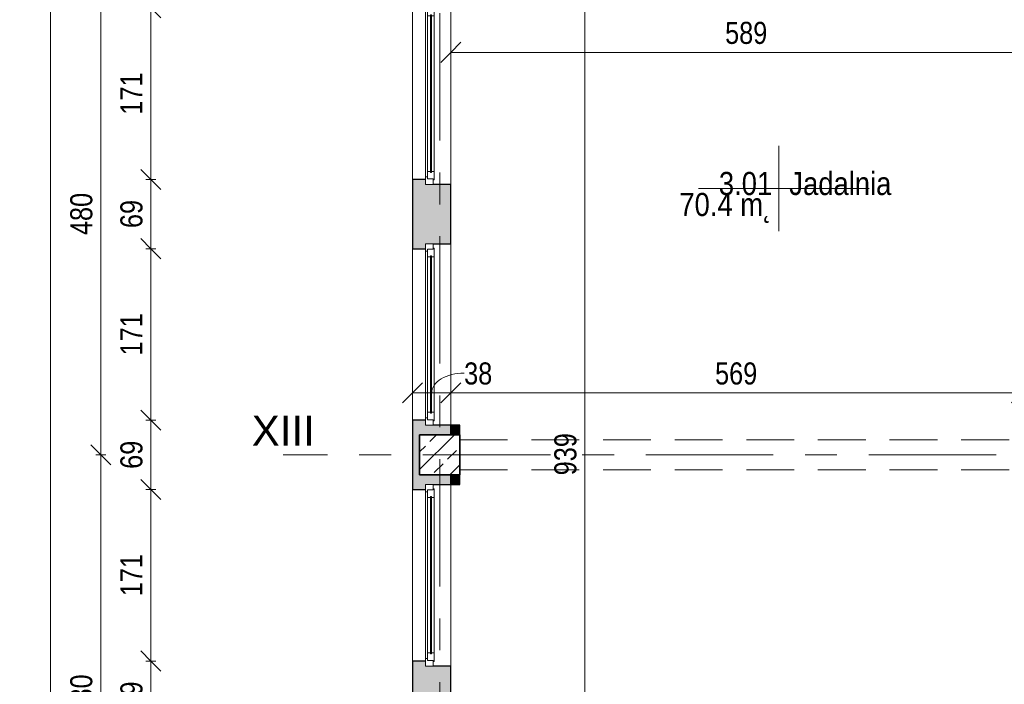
# Model space of a CAD drawing. Header units: centimetres. Extents: x -1737 to 22393, y -8842 to 3760.
# Tile 2 of 44: x -1631 to -650, y 660 to 1322. Entities that reach past the tile are written whole.
import ezdxf

# ---------------------------------------------------------------- set-up
doc = ezdxf.new("R2010")
doc.units = ezdxf.units.CM
doc.linetypes.add('Oś', pattern=[222.25, 127, -31.75, 31.75, -31.75])
doc.linetypes.add('Ukryte', pattern=[71.438, 47.625, -23.813])
for name, color, linetype, lineweight in [('A-ANNO-DIMS', 211, 'Continuous', 13), ('A-ANNO-DIMS-100', 211, 'Continuous', 13), ('A-AREA-IDEN', 2, 'Continuous', 13), ('A-DETL-HDLN', 90, 'Ukryte', 9), ('A-GLAZ', 151, 'Continuous', 13), ('A-WALL', 113, 'Continuous', 13), ('S-COLS', 52, 'Continuous', 9), ('S-GRID', 1, 'Continuous', 13), ('S-GRID-IDEN', 1, 'Continuous', 13)]:
    doc.layers.add(name, color=color, linetype=linetype, lineweight=lineweight)
doc.styles.add('Arial Narrow_1', font='ARIALN.TTF', dxfattribs={"height": 22})
doc.styles.add('Arial_1', font='arial.ttf', dxfattribs={"height": 30})
doc.styles.add('Arial_3', font='arial.ttf', dxfattribs={"width": 0.85, "height": 23})
doc.dimstyles.new('Diagonal_1_100__0_1_', dxfattribs={"dimscale": 30.48, "dimtxt": 22.515481, "dimasz": 0.656168, "dimexe": 0.164042, "dimexo": 0.0625, "dimgap": 0.065617, "dimtad": 1, "dimdec": 1, "dimrnd": 0.1, "dimdsep": 46, "dimtxsty": 'Arial Narrow_1', "dimblk1": 'OBLIQUE', "dimblk2": 'OBLIQUE', "dimsah": 1, "dimcen": 0.09, "dimazin": 0, "dimtfac": 1, "dimtdec": 4, "dimtix": 1, "dimtmove": 0, "dimatfit": 3, "dimfxl": 0.164042, "dimfxlon": 1, "dimtvp": 1, "dimtolj": 1, "dimtzin": 0, "dimarcsym": 2})
doc.dimstyles.new('Diagonal_1_100__0_1__1', dxfattribs={"dimscale": 30.48, "dimtxt": 22.515481, "dimasz": 0.656168, "dimexe": 0.164042, "dimexo": 0.0625, "dimgap": 0.065617, "dimtad": 1, "dimdec": 1, "dimrnd": 0.1, "dimdsep": 46, "dimtxsty": 'Arial Narrow_1', "dimblk1": 'OBLIQUE', "dimblk2": 'OBLIQUE', "dimsah": 1, "dimcen": 0.09, "dimazin": 0, "dimtfac": 1, "dimtdec": 4, "dimtix": 1, "dimtmove": 1, "dimatfit": 3, "dimfxl": 0.164042, "dimfxlon": 1, "dimtvp": 1, "dimtolj": 1, "dimtzin": 0, "dimarcsym": 2})

# ---------------------------------------------------------------- blocks, each defined once
blk = doc.blocks.new('M_Concrete-Square-Column - 400 x 400mm-V5-3_piętro I __3_90 m_ - stan istniejący')
at = {"layer": 'S-COLS'}
h = blk.add_hatch(dxfattribs=at)
h.set_pattern_fill('FP_6', color=256, style=0, pattern_type=2)
h.set_pattern_definition([(45, (1212.623, -888.326), (-17.67767, 17.67767), []), (45, (1230.3, -888.326), (-17.67767, 17.67767), [12.5, -6.25])])
h.paths.add_polyline_path([(-20, -20), (20, -20), (20, 20), (-20, 20)], flags=0)
at = {"layer": 'S-COLS', "lineweight": 35}
for p, q in [((20, 20), (-20, 20)), ((-20, 20), (-20, -20)), ((20, -20), (20, 20)), ((-20, -20), (20, -20))]:
    blk.add_line(p, q, dxfattribs=at)
blk = doc.blocks.new('Okno - automatyczna etykieta - 181x181 _nietypowy podział_-2208595-3_piętro I __3_90 m_ - stan istniejący')
at = {"layer": 'A-GLAZ'}
for p, q in [((-90.5, 1.5), (-85, 1.5)), ((-90.5, -6), (-90.5, 1.5)), ((-86, 2.5), (-77.5, 2.5)), ((-86, 1.5), (-86, 2.5)), ((-85, 1.5), (-86, 1.5)), ((-85, -4), (-85, 1.5)), ((-85, 1.5), (-85, -4)), ((-77.5, 2.5), (-77.5, -0.25)), ((77.5, 2.5), (-77.5, 2.5)), ((77.5, 2.5), (86, 2.5)), ((77.5, -0.25), (77.5, 2.5)), ((85, 1.5), (85, -4)), ((86, 1.5), (85, 1.5)), ((85, 1.5), (90.5, 1.5)), ((85, -4), (85, 1.5)), ((86, 2.5), (86, 1.5)), ((90.5, 1.5), (90.5, -6)), ((-83, -6), (-90.5, -6)), ((-90.5, -6), (90.5, -6)), ((-77.5, -4), (-85, -4)), ((-85, -4), (-83, -4)), ((-83, -4), (-83, -6)), ((83, -6), (-83, -6)), ((-78.5, -1.25), (-78.5, -0.25)), ((-78.5, -0.25), (78.5, -0.25)), ((-78.5, -0.25), (-78.5, -1.25)), ((-77.5, -0.25), (-78.5, -0.25)), ((78.5, -1.25), (-78.5, -1.25)), ((-78.5, -1.25), (-77.5, -1.25)), ((-77.5, -1.25), (-77.5, -4)), ((77.5, -4), (-77.5, -4)), ((78.5, -0.25), (77.5, -0.25)), ((77.5, -1.25), (78.5, -1.25)), ((77.5, -4), (77.5, -1.25)), ((85, -4), (77.5, -4)), ((78.5, -0.25), (78.5, -1.25)), ((78.5, -1.25), (78.5, -0.25)), ((83, -4), (85, -4)), ((83, -6), (83, -4)), ((90.5, -6), (83, -6))]:
    blk.add_line(p, q, dxfattribs=at)
blk = doc.blocks.new('Okno - automatyczna etykieta - 181x181 _nietypowy podział_-2208597-3_piętro I __3_90 m_ - stan istniejący')
at = {"layer": 'A-GLAZ'}
for p, q in [((-83, 6), (-90.5, 6)), ((-90.5, 6), (-90.5, -1.5)), ((-90.5, 6), (90.5, 6)), ((-77.5, 4), (-85, 4)), ((-85, 4), (-85, -1.5)), ((-85, -1.5), (-85, 4)), ((-85, 4), (-83, 4)), ((-83, 4), (-83, 6)), ((83, 6), (-83, 6)), ((78.5, 1.25), (-78.5, 1.25)), ((-78.5, 1.25), (-78.5, 0.25)), ((-78.5, 0.25), (-78.5, 1.25)), ((-78.5, 1.25), (-77.5, 1.25)), ((-78.5, 0.25), (78.5, 0.25)), ((-77.5, 0.25), (-78.5, 0.25)), ((-77.5, 1.25), (-77.5, 4)), ((77.5, 4), (-77.5, 4)), ((-77.5, -2.5), (-77.5, 0.25)), ((85, 4), (77.5, 4)), ((77.5, 4), (77.5, 1.25)), ((77.5, 1.25), (78.5, 1.25)), ((77.5, 0.25), (77.5, -2.5)), ((78.5, 0.25), (77.5, 0.25)), ((78.5, 0.25), (78.5, 1.25)), ((78.5, 1.25), (78.5, 0.25)), ((90.5, 6), (83, 6)), ((83, 6), (83, 4)), ((83, 4), (85, 4)), ((85, -1.5), (85, 4)), ((85, 4), (85, -1.5)), ((90.5, -1.5), (90.5, 6)), ((-90.5, -1.5), (-85, -1.5)), ((-85, -1.5), (-86, -1.5)), ((-86, -1.5), (-86, -2.5)), ((-86, -2.5), (-77.5, -2.5)), ((77.5, -2.5), (-77.5, -2.5)), ((77.5, -2.5), (86, -2.5)), ((86, -1.5), (85, -1.5)), ((85, -1.5), (90.5, -1.5)), ((86, -2.5), (86, -1.5))]:
    blk.add_line(p, q, dxfattribs=at)
blk = doc.blocks.new('DIMBLOCK2-3_piętro I __3_90 m_ - stan istniejący')
at = {"layer": 'A-ANNO-DIMS-100'}
for p, q in [((-1550.57, 888.33), (-1560.57, 898.33)), ((-1545.57, 888.33), (-1555.57, 888.33)), ((-1550.57, 408.33), (-1550.57, 888.33)), ((-1550.57, 888.33), (-1540.57, 878.33)), ((-1550.57, 888.33), (-1545.57, 888.33)), ((-1550.57, 408.33), (-1560.57, 418.33)), ((-1545.57, 408.33), (-1555.57, 408.33)), ((-1550.57, 408.33), (-1540.57, 398.33)), ((-1550.57, 408.33), (-1545.57, 408.33))]:
    blk.add_line(p, q, dxfattribs=at)
at = {"layer": 'A-ANNO-DIMS-100', "color": 0, "insert": (-1581, 627.42), "char_height": 22, "width": 50.1774, "attachment_point": 1, "rotation": 90, "line_spacing_factor": 0.974696, "style": 'Arial Narrow_1'}
blk.add_mtext('480', dxfattribs=at)
blk = doc.blocks.new('_Oblique')
at = {"color": 0, "linetype": 'ByBlock', "lineweight": -2}
blk.add_line((-0.5, -0.5), (0.5, 0.5), dxfattribs=at)
blk = doc.blocks.new('DIMBLOCK3-3_piętro I __3_90 m_ - stan istniejący')
at = {"layer": 'A-ANNO-DIMS-100'}
for p, q in [((-1550.57, 1368.33), (-1560.57, 1378.33)), ((-1545.57, 1368.33), (-1555.57, 1368.33)), ((-1550.57, 888.33), (-1550.57, 1368.33)), ((-1550.57, 1368.33), (-1540.57, 1358.33)), ((-1550.57, 1368.33), (-1545.57, 1368.33)), ((-1550.57, 888.33), (-1560.57, 898.33)), ((-1545.57, 888.33), (-1555.57, 888.33)), ((-1550.57, 888.33), (-1540.57, 878.33)), ((-1550.57, 888.33), (-1545.57, 888.33))]:
    blk.add_line(p, q, dxfattribs=at)
at = {"layer": 'A-ANNO-DIMS-100', "color": 0, "insert": (-1581, 1107.42), "char_height": 22, "width": 50.1774, "attachment_point": 1, "rotation": 90, "line_spacing_factor": 0.974696, "style": 'Arial Narrow_1'}
blk.add_mtext('480', dxfattribs=at)
blk = doc.blocks.new('DIMBLOCK12-3_piętro I __3_90 m_ - stan istniejący')
at = {"layer": 'A-ANNO-DIMS-100'}
for p, q in [((-1600.57, 2338.33), (-1610.57, 2348.33)), ((-1595.57, 2338.33), (-1605.57, 2338.33)), ((-1600.57, 381.33), (-1600.57, 2338.33)), ((-1600.57, 2338.33), (-1590.57, 2328.33)), ((-1600.57, 2338.33), (-1595.57, 2338.33)), ((-1600.57, 381.33), (-1610.57, 391.33)), ((-1595.57, 381.33), (-1605.57, 381.33)), ((-1600.57, 381.33), (-1590.57, 371.33)), ((-1600.57, 381.33), (-1595.57, 381.33))]:
    blk.add_line(p, q, dxfattribs=at)
at = {"layer": 'A-ANNO-DIMS-100', "color": 0, "insert": (-1631, 1331.95), "char_height": 22, "width": 66.9031, "attachment_point": 1, "rotation": 90, "line_spacing_factor": 0.974696, "style": 'Arial Narrow_1'}
blk.add_mtext('1957', dxfattribs=at)
blk = doc.blocks.new('DIMBLOCK41-3_piętro I __3_90 m_ - stan istniejący')
at = {"layer": 'A-ANNO-DIMS-100'}
for p, q in [((-1239.62, 950.03), (-1229.62, 960.03)), ((-1239.62, 955.03), (-1239.62, 945.03)), ((-1239.62, 950.03), (-1239.62, 955.03)), ((-1201.62, 950.03), (-1191.62, 960.03)), ((-1201.62, 955.03), (-1201.62, 945.03)), ((-1201.62, 950.03), (-1201.62, 955.03)), ((-1239.62, 950.03), (-1249.62, 940.03)), ((-1239.62, 950.03), (-1201.62, 950.03)), ((-1201.62, 950.03), (-1211.62, 940.03))]:
    blk.add_line(p, q, dxfattribs=at)
blk.add_ellipse((-1188.24, 950.03), major_axis=(32.38, 0), ratio=0.613546, start_param=1.570796, end_param=3.141593, dxfattribs=at)
at = {"layer": 'A-ANNO-DIMS-100', "color": 0, "insert": (-1188.24, 980.46), "char_height": 22, "width": 33.4516, "attachment_point": 1, "line_spacing_factor": 0.974696, "style": 'Arial Narrow_1'}
blk.add_mtext('38', dxfattribs=at)
blk = doc.blocks.new('DIMBLOCK42-3_piętro I __3_90 m_ - stan istniejący')
at = {"layer": 'A-ANNO-DIMS-100'}
for p, q in [((-1201.62, 950.03), (-1191.62, 960.03)), ((-1201.62, 955.03), (-1201.62, 945.03)), ((-1201.62, 950.03), (-1201.62, 955.03)), ((-632.62, 950.03), (-622.62, 960.03)), ((-632.62, 945.03), (-632.62, 955.03)), ((-1201.62, 950.03), (-1211.62, 940.03)), ((-1201.62, 950.03), (-632.62, 950.03)), ((-632.62, 950.03), (-642.62, 940.03)), ((-632.62, 950.03), (-632.62, 945.03))]:
    blk.add_line(p, q, dxfattribs=at)
at = {"layer": 'A-ANNO-DIMS-100', "color": 0, "insert": (-938.03, 980.46), "char_height": 22, "width": 50.1774, "attachment_point": 1, "line_spacing_factor": 0.974696, "style": 'Arial Narrow_1'}
blk.add_mtext('569', dxfattribs=at)
blk = doc.blocks.new('DIMBLOCK57-3_piętro I __3_90 m_ - stan istniejący')
at = {"layer": 'A-ANNO-DIMS-100'}
for p, q in [((-1201.62, 1289.53), (-1191.62, 1299.53)), ((-612.62, 1289.53), (-602.62, 1299.53)), ((-1201.62, 1289.53), (-1211.62, 1279.53)), ((-1201.62, 1294.53), (-1201.62, 1284.53)), ((-1201.62, 1289.53), (-1201.62, 1294.53)), ((-1201.62, 1289.53), (-612.62, 1289.53)), ((-612.62, 1289.53), (-622.62, 1279.53)), ((-612.62, 1294.53), (-612.62, 1284.53)), ((-612.62, 1289.53), (-612.62, 1294.53))]:
    blk.add_line(p, q, dxfattribs=at)
at = {"layer": 'A-ANNO-DIMS-100', "color": 0, "insert": (-928.03, 1319.96), "char_height": 22, "width": 50.1774, "attachment_point": 1, "line_spacing_factor": 0.974696, "style": 'Arial Narrow_1'}
blk.add_mtext('589', dxfattribs=at)
blk = doc.blocks.new('DIMBLOCK147-3_piętro I __3_90 m_ - stan istniejący')
at = {"layer": 'A-ANNO-DIMS-100'}
for p, q in [((-1500.57, 682.83), (-1510.57, 692.83)), ((-1495.57, 682.83), (-1505.57, 682.83)), ((-1500.57, 613.83), (-1500.57, 682.83)), ((-1500.57, 682.83), (-1490.57, 672.83)), ((-1500.57, 682.83), (-1495.57, 682.83)), ((-1500.57, 613.83), (-1510.57, 623.83)), ((-1495.57, 613.83), (-1505.57, 613.83)), ((-1500.57, 613.83), (-1490.57, 603.83)), ((-1500.57, 613.83), (-1495.57, 613.83))]:
    blk.add_line(p, q, dxfattribs=at)
at = {"layer": 'A-ANNO-DIMS-100', "color": 0, "insert": (-1531, 634.39), "char_height": 22, "width": 33.4516, "attachment_point": 1, "rotation": 90, "line_spacing_factor": 0.974696, "style": 'Arial Narrow_1'}
blk.add_mtext('69', dxfattribs=at)
blk = doc.blocks.new('DIMBLOCK148-3_piętro I __3_90 m_ - stan istniejący')
at = {"layer": 'A-ANNO-DIMS-100'}
for p, q in [((-1500.57, 853.83), (-1510.57, 863.83)), ((-1495.57, 853.83), (-1505.57, 853.83)), ((-1500.57, 682.83), (-1500.57, 853.83)), ((-1500.57, 853.83), (-1490.57, 843.83)), ((-1500.57, 853.83), (-1495.57, 853.83)), ((-1500.57, 682.83), (-1510.57, 692.83)), ((-1495.57, 682.83), (-1505.57, 682.83)), ((-1500.57, 682.83), (-1490.57, 672.83)), ((-1500.57, 682.83), (-1495.57, 682.83))]:
    blk.add_line(p, q, dxfattribs=at)
at = {"layer": 'A-ANNO-DIMS-100', "color": 0, "insert": (-1531, 747.42), "char_height": 22, "width": 50.1774, "attachment_point": 1, "rotation": 90, "line_spacing_factor": 0.974696, "style": 'Arial Narrow_1'}
blk.add_mtext('171', dxfattribs=at)
blk = doc.blocks.new('DIMBLOCK149-3_piętro I __3_90 m_ - stan istniejący')
at = {"layer": 'A-ANNO-DIMS-100'}
for p, q in [((-1500.57, 922.83), (-1510.57, 932.83)), ((-1495.57, 922.83), (-1505.57, 922.83)), ((-1500.57, 853.83), (-1500.57, 922.83)), ((-1500.57, 922.83), (-1490.57, 912.83)), ((-1500.57, 922.83), (-1495.57, 922.83)), ((-1500.57, 853.83), (-1510.57, 863.83)), ((-1495.57, 853.83), (-1505.57, 853.83)), ((-1500.57, 853.83), (-1490.57, 843.83)), ((-1500.57, 853.83), (-1495.57, 853.83))]:
    blk.add_line(p, q, dxfattribs=at)
at = {"layer": 'A-ANNO-DIMS-100', "color": 0, "insert": (-1531, 874.39), "char_height": 22, "width": 33.4516, "attachment_point": 1, "rotation": 90, "line_spacing_factor": 0.974696, "style": 'Arial Narrow_1'}
blk.add_mtext('69', dxfattribs=at)
blk = doc.blocks.new('DIMBLOCK150-3_piętro I __3_90 m_ - stan istniejący')
at = {"layer": 'A-ANNO-DIMS-100'}
for p, q in [((-1500.57, 1093.83), (-1510.57, 1103.83)), ((-1495.57, 1093.83), (-1505.57, 1093.83)), ((-1500.57, 922.83), (-1500.57, 1093.83)), ((-1500.57, 1093.83), (-1490.57, 1083.83)), ((-1500.57, 1093.83), (-1495.57, 1093.83)), ((-1500.57, 922.83), (-1510.57, 932.83)), ((-1495.57, 922.83), (-1505.57, 922.83)), ((-1500.57, 922.83), (-1490.57, 912.83)), ((-1500.57, 922.83), (-1495.57, 922.83))]:
    blk.add_line(p, q, dxfattribs=at)
at = {"layer": 'A-ANNO-DIMS-100', "color": 0, "insert": (-1531, 987.42), "char_height": 22, "width": 50.1774, "attachment_point": 1, "rotation": 90, "line_spacing_factor": 0.974696, "style": 'Arial Narrow_1'}
blk.add_mtext('171', dxfattribs=at)
blk = doc.blocks.new('DIMBLOCK151-3_piętro I __3_90 m_ - stan istniejący')
at = {"layer": 'A-ANNO-DIMS-100'}
for p, q in [((-1500.57, 1162.83), (-1510.57, 1172.83)), ((-1495.57, 1162.83), (-1505.57, 1162.83)), ((-1500.57, 1093.83), (-1500.57, 1162.83)), ((-1500.57, 1162.83), (-1490.57, 1152.83)), ((-1500.57, 1162.83), (-1495.57, 1162.83)), ((-1500.57, 1093.83), (-1510.57, 1103.83)), ((-1495.57, 1093.83), (-1505.57, 1093.83)), ((-1500.57, 1093.83), (-1490.57, 1083.83)), ((-1500.57, 1093.83), (-1495.57, 1093.83))]:
    blk.add_line(p, q, dxfattribs=at)
at = {"layer": 'A-ANNO-DIMS-100', "color": 0, "insert": (-1531, 1114.39), "char_height": 22, "width": 33.4516, "attachment_point": 1, "rotation": 90, "line_spacing_factor": 0.974696, "style": 'Arial Narrow_1'}
blk.add_mtext('69', dxfattribs=at)
blk = doc.blocks.new('DIMBLOCK152-3_piętro I __3_90 m_ - stan istniejący')
at = {"layer": 'A-ANNO-DIMS-100'}
for p, q in [((-1500.57, 1333.83), (-1510.57, 1343.83)), ((-1495.57, 1333.83), (-1505.57, 1333.83)), ((-1500.57, 1162.83), (-1500.57, 1333.83)), ((-1500.57, 1333.83), (-1490.57, 1323.83)), ((-1500.57, 1333.83), (-1495.57, 1333.83)), ((-1500.57, 1162.83), (-1510.57, 1172.83)), ((-1495.57, 1162.83), (-1505.57, 1162.83)), ((-1500.57, 1162.83), (-1490.57, 1152.83)), ((-1500.57, 1162.83), (-1495.57, 1162.83))]:
    blk.add_line(p, q, dxfattribs=at)
at = {"layer": 'A-ANNO-DIMS-100', "color": 0, "insert": (-1531, 1227.42), "char_height": 22, "width": 50.1774, "attachment_point": 1, "rotation": 90, "line_spacing_factor": 0.974696, "style": 'Arial Narrow_1'}
blk.add_mtext('171', dxfattribs=at)
blk = doc.blocks.new('DIMBLOCK171-3_piętro I __3_90 m_ - stan istniejący')
at = {"layer": 'A-ANNO-DIMS-100'}
for p, q in [((-1067.89, 1358.33), (-1077.89, 1368.33)), ((-1072.89, 1358.33), (-1062.89, 1358.33)), ((-1067.89, 1358.33), (-1072.89, 1358.33)), ((-1067.89, 419.33), (-1067.89, 1358.33)), ((-1067.89, 1358.33), (-1057.89, 1348.33)), ((-1067.89, 419.33), (-1077.89, 429.33)), ((-1072.89, 419.33), (-1062.89, 419.33)), ((-1067.89, 419.33), (-1072.89, 419.33)), ((-1067.89, 419.33), (-1057.89, 409.33))]:
    blk.add_line(p, q, dxfattribs=at)
at = {"layer": 'A-ANNO-DIMS-100', "color": 0, "insert": (-1098.32, 867.92), "char_height": 22, "width": 50.1774, "attachment_point": 1, "rotation": 90, "line_spacing_factor": 0.974696, "style": 'Arial Narrow_1'}
blk.add_mtext('939', dxfattribs=at)
blk = doc.blocks.new('METKA_POMIESZCZENIA2 - Rozbudowana - bez ramki-2396678-3_piętro I __3_90 m_ - stan istniejący')
at = {"layer": 'A-AREA-IDEN'}
for p, q in [((0, 0.425), (0, 0)), ((0.0976, 0), (-0.8, 0)), ((-0.8, 0), (0.9, 0)), ((0, 0), (0, -0.425))]:
    blk.add_line(p, q, dxfattribs=at)

msp = doc.modelspace()

# ---------------------------------------------------------------- hatches: boundary and pattern name
at = {"layer": 'A-WALL'}
h = msp.add_hatch(color=9, dxfattribs=at)
h.paths.add_polyline_path([(-1232.62, 381.33), (-1201.62, 381.33), (-1201.62, 388.33), (-1232.62, 388.33), (-1232.62, 428.33), (-1201.62, 428.33), (-1201.62, 437.83), (-1226.62, 437.83), (-1226.62, 442.83), (-1239.62, 442.83), (-1239.62, 381.33)], flags=0)
h.paths.add_polyline_path([(-1239.62, 613.83), (-1226.62, 613.83), (-1226.62, 618.83), (-1201.62, 618.83), (-1201.62, 677.83), (-1226.62, 677.83), (-1226.62, 682.83), (-1239.62, 682.83), (-1239.62, 618.83)], flags=0)
h.paths.add_polyline_path([(-1239.62, 853.83), (-1226.62, 853.83), (-1226.62, 858.83), (-1201.62, 858.83), (-1201.62, 868.33), (-1232.62, 868.33), (-1232.62, 908.33), (-1201.62, 908.33), (-1201.62, 917.83), (-1226.62, 917.83), (-1226.62, 922.83), (-1239.62, 922.83)], flags=0)
h.paths.add_polyline_path([(-1226.62, 1093.83), (-1226.62, 1098.83), (-1201.62, 1098.83), (-1201.62, 1157.83), (-1226.62, 1157.83), (-1226.62, 1162.83), (-1239.62, 1162.83), (-1239.62, 1093.83)], flags=0)
h.paths.add_polyline_path([(-1226.62, 1333.83), (-1226.62, 1338.83), (-1201.62, 1338.83), (-1201.62, 1348.33), (-1232.62, 1348.33), (-1232.62, 1383.33), (-1239.62, 1383.33), (-1239.62, 1333.83)], flags=0)
for points in [[(-1201.62, 908.33), (-1192.62, 908.33), (-1192.62, 917.83), (-1201.62, 917.83)], [(-1201.62, 858.83), (-1192.62, 858.83), (-1192.62, 868.33), (-1201.62, 868.33)]]:
    msp.add_hatch(color=9, dxfattribs=at).paths.add_polyline_path(points, flags=0)

# ---------------------------------------------------------------- linework, layer by layer
at = {"layer": 'A-DETL-HDLN'}
for p, q in [((-1192.62, 903.33), (1167.38, 903.33)), ((-1192.62, 903.33), (1167.38, 903.33)), ((-1192.62, 873.33), (1167.38, 873.33)), ((-1192.62, 873.33), (1167.38, 873.33))]:
    msp.add_line(p, q, dxfattribs=at)
at = {"layer": 'A-WALL'}
for p, q in [((-1201.62, 1338.83), (-1201.62, 1157.83)), ((-1239.62, 1162.83), (-1239.62, 1333.83)), ((-1239.62, 922.83), (-1239.62, 1093.83)), ((-1201.62, 1098.83), (-1201.62, 917.83)), ((-1201.62, 858.83), (-1201.62, 677.83)), ((-1239.62, 682.83), (-1239.62, 853.83))]:
    msp.add_line(p, q, dxfattribs=at)
at = {"layer": 'A-WALL', "color": 7, "lineweight": 25}
for p, q in [((-1226.62, 1162.83), (-1239.62, 1162.83)), ((-1239.62, 1162.83), (-1239.62, 1093.83)), ((-1201.62, 1157.83), (-1219.12, 1157.83)), ((-1201.62, 1098.83), (-1201.62, 1157.83)), ((-1239.62, 1093.83), (-1226.62, 1093.83)), ((-1219.12, 1098.83), (-1201.62, 1098.83)), ((-1226.62, 922.83), (-1239.62, 922.83)), ((-1239.62, 922.83), (-1239.62, 853.83)), ((-1192.62, 917.83), (-1219.12, 917.83)), ((-1201.62, 908.33), (-1201.62, 917.83)), ((-1192.62, 908.33), (-1192.62, 917.83)), ((-1201.62, 858.83), (-1201.62, 868.33)), ((-1192.62, 858.83), (-1192.62, 868.33)), ((-1219.12, 858.83), (-1192.62, 858.83)), ((-1239.62, 853.83), (-1226.62, 853.83)), ((-1226.62, 682.83), (-1239.62, 682.83)), ((-1239.62, 682.83), (-1239.62, 613.83)), ((-1201.62, 677.83), (-1219.12, 677.83)), ((-1201.62, 618.83), (-1201.62, 677.83))]:
    msp.add_line(p, q, dxfattribs=at)
at = {"layer": 'S-GRID', "linetype": 'Oś'}
for p, q in [((-1212.62, 2884.27), (-1212.62, 27.13)), ((1342.46, 888.33), (-1368.76, 888.33))]:
    msp.add_line(p, q, dxfattribs=at)

# ---------------------------------------------------------------- block references
at = {"layer": 'A-AREA-IDEN', "xscale": 99.99999999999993, "yscale": 99.99999999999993, "zscale": 99.99999999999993}
msp.add_blockref('METKA_POMIESZCZENIA2 - Rozbudowana - bez ramki-2396678-3_piętro I __3_90 m_ - stan istniejący', (-874.44, 1153.77), dxfattribs=at)
at = {"layer": 'A-GLAZ'}
for name, p, rotation in [('Okno - automatyczna etykieta - 181x181 _nietypowy podział_-2208595-3_piętro I __3_90 m_ - stan istniejący', (-1220.62, 1248.33), 270.0000000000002), ('Okno - automatyczna etykieta - 181x181 _nietypowy podział_-2208595-3_piętro I __3_90 m_ - stan istniejący', (-1220.62, 1008.33), 270.0000000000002), ('Okno - automatyczna etykieta - 181x181 _nietypowy podział_-2208597-3_piętro I __3_90 m_ - stan istniejący', (-1220.62, 768.33), 90.00000000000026)]:
    msp.add_blockref(name, p, dxfattribs=dict(at, rotation=rotation))
at = {"layer": 'S-COLS'}
msp.add_blockref('M_Concrete-Square-Column - 400 x 400mm-V5-3_piętro I __3_90 m_ - stan istniejący', (-1212.62, 888.33), dxfattribs=at)

# ---------------------------------------------------------------- texts
at = {"layer": 'A-AREA-IDEN', "char_height": 23, "line_spacing_factor": 0.936439, "style": 'Arial_3'}
for s, insert, width, attachment_point in [('\\pxqr,t3.69565,7.3913,11.08696,14.78261,18.47826,22.17391,25.86957,29.56522,33.26087,36.95652,40.65217,44.34783,48.04348,51.73913,55.43478,59.13043,62.82609,66.52174,70.21739,73.91304,77.6087,81.30435,85,88.69565,92.3913,96.08696,99.78261,103.47826,107.17391,110.86957,114.56522,118.26087;{3.01}', (-881.1, 1146.99), 52.87, 9), ('\\pxt3.69565,7.3913,11.08696,14.78261,18.47826,22.17391,25.86957,29.56522,33.26087,36.95652,40.65217,44.34783,48.04348,51.73913,55.43478,59.13043,62.82609,66.52174,70.21739,73.91304,77.6087,81.30435,85,88.69565,92.3913,96.08696,99.78261,103.47826,107.17391,110.86957,114.56522,118.26087;{Jadalnia}', (-864.01, 1146.99), 101.235, 7), ('\\pxqr,t3.69565,7.3913,11.08696,14.78261,18.47826,22.17391,25.86957,29.56522,33.26087,36.95652,40.65217,44.34783,48.04348,51.73913,55.43478,59.13043,62.82609,66.52174,70.21739,73.91304,77.6087,81.30435,85,88.69565,92.3913,96.08696,99.78261,103.47826,107.17391,110.86957,114.56522,118.26087;{70.4 m˛}', (-881.1, 1149.38), 91.63, 3)]:
    msp.add_mtext(s, dxfattribs=dict(at, insert=insert, width=width, attachment_point=attachment_point))
at = {"layer": 'S-GRID-IDEN', "insert": (-1368.59, 912.39), "char_height": 30, "width": 63.5, "attachment_point": 5, "line_spacing_factor": 0.936439, "style": 'Arial_1'}
msp.add_mtext('\\pxqc,t4.23333,8.46667,12.7,16.93333,21.16667,25.4,29.63333,33.86667,38.1,42.33333,46.56667,50.8,55.03333,59.26667,63.5,67.73333,71.96667,76.2,80.43333,84.66667,88.9,93.13333,97.36667,101.6,105.83333,110.06667,114.3,118.53333,122.76667,127,131.23333,135.46667;{XIII}', dxfattribs=at)

# ---------------------------------------------------------------- dimensions: what is measured, and where the dimension line sits
at = {"layer": 'A-ANNO-DIMS'}
for base, p1, p2, angle, override, picture, middle in [((-1600.57, 2338.33), (-1595.57, 381.33), (-1595.57, 2338.33), 90, {"dimpost": '<>', "dimfxl": 1957}, 'DIMBLOCK12-3_piętro I __3_90 m_ - stan istniejący', (-1613.8, 1359.83)), ((-1550.57, 1368.33), (-1545.57, 888.33), (-1545.57, 1368.33), 90, {"dimpost": '<>', "dimfxl": 480}, 'DIMBLOCK3-3_piętro I __3_90 m_ - stan istniejący', (-1563.8, 1128.33)), ((-1067.89, 1358.33), (-1072.89, 419.33), (-1072.89, 1358.33), 90, {"dimpost": '<>', "dimfxl": 939}, 'DIMBLOCK171-3_piętro I __3_90 m_ - stan istniejący', (-1081.12, 888.83)), ((-1500.57, 1333.83), (-1495.57, 1162.83), (-1495.57, 1333.83), 90, {"dimpost": '<>', "dimfxl": 171}, 'DIMBLOCK152-3_piętro I __3_90 m_ - stan istniejący', (-1513.61, 1248.33)), ((-612.62, 1289.53), (-1201.62, 1294.53), (-612.62, 1294.53), 0, {"dimpost": '<>', "dimfxl": 589}, 'DIMBLOCK57-3_piętro I __3_90 m_ - stan istniejący', (-907.12, 1302.76)), ((-1500.57, 1162.83), (-1495.57, 1093.83), (-1495.57, 1162.83), 90, {"dimpost": '<>', "dimfxl": 69}, 'DIMBLOCK151-3_piętro I __3_90 m_ - stan istniejący', (-1513.8, 1128.33)), ((-1500.57, 1093.83), (-1495.57, 922.83), (-1495.57, 1093.83), 90, {"dimpost": '<>', "dimfxl": 171}, 'DIMBLOCK150-3_piętro I __3_90 m_ - stan istniejący', (-1513.61, 1008.33)), ((-632.62, 950.03), (-1201.62, 955.03), (-632.62, 945.03), 0, {"dimpost": '<>', "dimfxl": 569.087867}, 'DIMBLOCK42-3_piętro I __3_90 m_ - stan istniejący', (-917.12, 963.26)), ((-1500.57, 922.83), (-1495.57, 853.83), (-1495.57, 922.83), 90, {"dimpost": '<>', "dimfxl": 69}, 'DIMBLOCK149-3_piętro I __3_90 m_ - stan istniejący', (-1513.8, 888.33)), ((-1550.57, 888.33), (-1545.57, 408.33), (-1545.57, 888.33), 90, {"dimpost": '<>', "dimfxl": 480}, 'DIMBLOCK2-3_piętro I __3_90 m_ - stan istniejący', (-1563.8, 648.33)), ((-1500.57, 853.83), (-1495.57, 682.83), (-1495.57, 853.83), 90, {"dimpost": '<>', "dimfxl": 171}, 'DIMBLOCK148-3_piętro I __3_90 m_ - stan istniejący', (-1513.61, 768.33)), ((-1500.57, 682.83), (-1495.57, 613.83), (-1495.57, 682.83), 90, {"dimpost": '<>', "dimfxl": 69}, 'DIMBLOCK147-3_piętro I __3_90 m_ - stan istniejący', (-1513.8, 648.33))]:
    dim = msp.add_linear_dim(base=base, p1=p1, p2=p2, angle=angle, dimstyle='Diagonal_1_100__0_1_', override=override, dxfattribs=at)
    dim.commit()
    dim.dimension.update_dxf_attribs({"geometry": picture, "text_midpoint": middle})
dim = msp.add_linear_dim(base=(-1201.62, 950.03), p1=(-1239.62, 955.03), p2=(-1201.62, 955.03), angle=0, dimstyle='Diagonal_1_100__0_1__1', override={"dimpost": '<>', "dimfxl": 38}, dxfattribs=at)
dim.commit()
dim.dimension.update_dxf_attribs({"geometry": 'DIMBLOCK41-3_piętro I __3_90 m_ - stan istniejący', "text_midpoint": (-1171.51, 965.8), "dimtype": 160})

doc.saveas('drawing.dxf')
